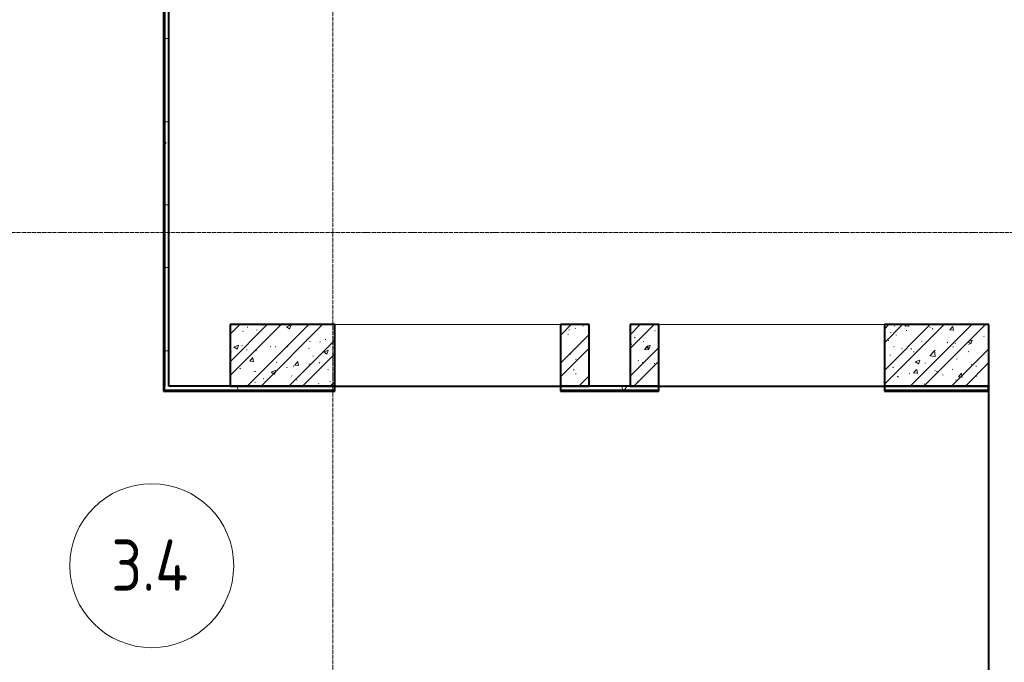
# Model space of a CAD drawing. Header units: millimetres. Extents: x -111 to 116289, y -9307 to 73893.
# Tile 116 of 128: x 84046 to 88848, y 45216 to 48352. Entities that reach past the tile are written whole.
import ezdxf

# ---------------------------------------------------------------- set-up
doc = ezdxf.new("R2010")
doc.units = ezdxf.units.MM
for name, pattern in [('ADSK_Линия сетки', [25, 20, -2.5, 0, -2.5]), ('ADSK_Штриховая_ш3 п1_5', [4.5, 3, -1.5]), ('Штрих_3_1_5_', [4.5, 3, -1.5])]:
    doc.linetypes.add(name, pattern=pattern)
doc.layers.add('_Разделитель помещений_', color=4, linetype='ADSK_Штриховая_ш3 п1_5', lineweight=40, true_color=0x00ffff)
for name, color, linetype, lineweight in [('Марки помещений', 7, 'Continuous', 20), ('Оси', 7, 'Continuous', 9), ('Перекрытия', 7, 'Continuous', 18), ('Стены разрез', 7, 'Continuous', 40), ('Стены штриховка', 7, 'Continuous', 40)]:
    doc.layers.add(name, color=color, linetype=linetype, lineweight=lineweight)
doc.styles.add('GOST Common', font='GOST_Common.ttf', dxfattribs={"width": 0.9, "height": 250})
pattern_1 = [(50, (0, 0), (218.6211678, -19.1267987), [22.86, -251.46]), (355, (0, 0), (-42.2918743, 229.2684153), [18.288, -201.168]), (100.451, (18.22, -1.6), (176.3310746, 210.139632), [19.428, -213.708]), (46.184, (0, 60.96), (325.29495, -50.4516404), [34.29, -377.19]), (96.636, (27.1, 56.76), (284.8830085, 296.912656), [29.142, -320.562]), (351.184, (0, 60.96), (284.8858166, 296.910704), [27.432, -301.752]), (21, (30.48, 45.72), (181.9375257, -122.7183205), [22.86, -251.46]), (326, (30.48, 45.72), (74.1622266, 221.0261817), [18.288, -201.168]), (71.451, (45.64, 35.5), (256.100348, 98.305262), [19.428, -213.708]), (37.5, (0, 0), (3.70638957, 101.46589536), [3.353, -195.377, 3.353, -200.863, -201.93]), (37.5, (0, 0), (3.70638957, 101.46589536), [-402.946, 3.353, -198.577]), (7.5, (0, 0), (80.18357624, 120.2165259), [3.353, -113.081, 3.353, -190.805, -76.962]), (7.5, (0, 0), (80.18357624, 120.2165259), [-310.591, 3.353, -73.609]), (327.5, (-67.97, 0), (162.70864647, -6.87497134), [3.353, -72.847, 3.353, -234.391, -315.468]), (327.5, (-67.97, 0), (162.70864647, -6.87497134), [-313.944, 3.353, -312.115]), (317.5, (-98.45, 0), (177.7546761, 30.511831), [3.353, -95.707, 3.353, -154.534, -224.028]), (317.5, (-98.45, 0), (177.7546761, 30.511831), [-256.946, 3.353, -220.675])]
pattern_2 = [(45, (0, 0), (-101.0278814, 101.0278814), []), (45, (67.35, 0), (-101.0278814, 101.0278814), [])]
pattern_3 = [(0, (0, 0), (406.4, 101.6), [33.528, -271.272, 33.528, -271.272, -1625.6]), (0, (0, 0), (406.4, 101.6), [-609.6, 33.528, -576.072, 33.528, -271.272, -711.2]), (0, (0, 0), (406.4, 101.6), [-1524, 33.528, -169.672, 33.528, -474.472]), (120, (152.4, 50.8), (-291.188181, 301.1527241), [33.528, -271.272, 33.528, -271.272, -1625.6]), (120, (152.4, 50.8), (-291.188181, 301.1527241), [-609.6, 33.528, -576.072, 33.528, -271.272, -711.2]), (120, (152.4, 50.8), (-291.188181, 301.1527241), [-1524, 33.528, -169.672, 33.528, -474.472]), (240, (203.2, 254), (-115.211819, -402.7527241), [33.528, -271.272, 33.528, -271.272, -1625.6]), (240, (203.2, 254), (-115.211819, -402.7527241), [-609.6, 33.528, -576.072, 33.528, -271.272, -711.2]), (240, (203.2, 254), (-115.211819, -402.7527241), [-1524, 33.528, -169.672, 33.528, -474.472])]

# ---------------------------------------------------------------- blocks, each defined once
blk = doc.blocks.new('135_SLK_GD_AR_rvt-1-Оборудование_B2_-11_400__На лист секция 5_-11_400')
at = {"layer": 'Стены разрез', "lineweight": 9, "true_color": 0xaaaaaa}
h = blk.add_hatch(dxfattribs=at)
h.set_pattern_fill('FP_4', color=253, style=0, pattern_type=2)
h.set_pattern_definition(pattern_3)
h.paths.add_polyline_path([(-12994829.7, -9284850.3), (-12994809.7, -9284850.3), (-12994809.7, -9281850.3), (-12994829.7, -9281850.3), (-12994829.7, -9284185.9)])
h = blk.add_hatch(dxfattribs=at)
h.set_pattern_fill('FP_1', color=253, style=0, pattern_type=2)
h.set_pattern_definition(pattern_1)
h.paths.add_polyline_path([(-12993999.7, -9284850.3), (-12993999.7, -9284550.3), (-12994509.7, -9284550.3), (-12994509.7, -9284850.3)])
h = blk.add_hatch(dxfattribs=at)
h.set_pattern_fill('FP_2', color=253, style=0, pattern_type=2)
h.set_pattern_definition(pattern_2)
h.paths.add_polyline_path([(-12993999.7, -9284850.3), (-12993999.7, -9284550.3), (-12994509.7, -9284550.3), (-12994509.7, -9284850.3)])
h = blk.add_hatch(dxfattribs=at)
h.set_pattern_fill('FP_1', color=253, style=0, pattern_type=2)
h.set_pattern_definition(pattern_1)
h.paths.add_polyline_path([(-12992759.7, -9284850.3), (-12992759.7, -9284550.3), (-12992899.7, -9284550.3), (-12992899.7, -9284850.3)])
h = blk.add_hatch(dxfattribs=at)
h.set_pattern_fill('FP_2', color=253, style=0, pattern_type=2)
h.set_pattern_definition(pattern_2)
h.paths.add_polyline_path([(-12992759.7, -9284850.3), (-12992759.7, -9284550.3), (-12992899.7, -9284550.3), (-12992899.7, -9284850.3)])
h = blk.add_hatch(dxfattribs=at)
h.set_pattern_fill('FP_1', color=253, style=0, pattern_type=2)
h.set_pattern_definition(pattern_1)
h.paths.add_polyline_path([(-12992419.7, -9284850.3), (-12992419.7, -9284550.3), (-12992559.7, -9284550.3), (-12992559.7, -9284850.3)])
h = blk.add_hatch(dxfattribs=at)
h.set_pattern_fill('FP_2', color=253, style=0, pattern_type=2)
h.set_pattern_definition(pattern_2)
h.paths.add_polyline_path([(-12992419.7, -9284850.3), (-12992419.7, -9284550.3), (-12992559.7, -9284550.3), (-12992559.7, -9284850.3)])
h = blk.add_hatch(dxfattribs=at)
h.set_pattern_fill('FP_1', color=253, style=0, pattern_type=2)
h.set_pattern_definition(pattern_1)
h.paths.add_polyline_path([(-12990809.7, -9284850.3), (-12990809.7, -9284550.3), (-12991319.7, -9284550.3), (-12991319.7, -9284850.3)])
h = blk.add_hatch(dxfattribs=at)
h.set_pattern_fill('FP_2', color=253, style=0, pattern_type=2)
h.set_pattern_definition(pattern_2)
h.paths.add_polyline_path([(-12990809.7, -9284850.3), (-12990809.7, -9284550.3), (-12991319.7, -9284550.3), (-12991319.7, -9284850.3)])
h = blk.add_hatch(dxfattribs=at)
h.set_pattern_fill('FP_4', color=253, style=0, pattern_type=2)
h.set_pattern_definition(pattern_3)
h.paths.add_polyline_path([(-12990811.7, -9284870.3), (-12990811.7, -9284850.3), (-12991319.7, -9284850.3), (-12991319.7, -9284870.3)])
h.paths.add_polyline_path([(-12992419.7, -9284870.3), (-12992419.7, -9284850.3), (-12992899.7, -9284850.3), (-12992899.7, -9284870.3), (-12992608.7, -9284870.3)])
h.paths.add_polyline_path([(-12993999.7, -9284870.3), (-12993999.7, -9284850.3), (-12994829.7, -9284850.3), (-12994829.7, -9284870.3)])
at = {"layer": '_Разделитель помещений_', "color": 131, "linetype": 'Штрих_3_1_5_', "true_color": 0xaaffff}
for p, q in [((-12993999.7, -9284850.3), (-12992899.7, -9284850.3)), ((-12992419.7, -9284850.3), (-12991319.7, -9284850.3))]:
    blk.add_line(p, q, dxfattribs=at)
at = {"layer": 'Перекрытия', "color": 253, "true_color": 0xaaaaaa}
for p, q in [((-12992899.7, -9284550.3), (-12993999.7, -9284550.3)), ((-12991319.7, -9284550.3), (-12992419.7, -9284550.3)), ((-12990809.7, -9287150.3), (-12990809.7, -9284850.3))]:
    blk.add_line(p, q, dxfattribs=at)
at = {"layer": 'Стены разрез', "color": 253, "true_color": 0xaaaaaa}
for p, q in [((-12994809.7, -9284850.3), (-12994809.7, -9281850.3)), ((-12994834.7, -9281875.3), (-12994834.7, -9284850.3)), ((-12993999.7, -9284550.3), (-12994509.7, -9284550.3)), ((-12994509.7, -9284550.3), (-12994509.7, -9284850.3)), ((-12993999.7, -9284850.3), (-12993999.7, -9284550.3)), ((-12992759.7, -9284550.3), (-12992899.7, -9284550.3)), ((-12992899.7, -9284550.3), (-12992899.7, -9284850.3)), ((-12992759.7, -9284850.3), (-12992759.7, -9284550.3)), ((-12992419.7, -9284550.3), (-12992559.7, -9284550.3)), ((-12992559.7, -9284550.3), (-12992559.7, -9284850.3)), ((-12992419.7, -9284850.3), (-12992419.7, -9284550.3)), ((-12990809.7, -9284550.3), (-12991319.7, -9284550.3)), ((-12991319.7, -9284550.3), (-12991319.7, -9284850.3)), ((-12990809.7, -9284850.3), (-12990809.7, -9284550.3)), ((-12994834.7, -9284850.3), (-12994834.7, -9284870.3)), ((-12994834.7, -9284870.3), (-12994834.7, -9284875.3)), ((-12994834.7, -9284875.3), (-12993999.7, -9284875.3)), ((-12993999.7, -9284850.3), (-12994809.7, -9284850.3)), ((-12994509.7, -9284850.3), (-12993999.7, -9284850.3)), ((-12993999.7, -9284875.3), (-12993999.7, -9284850.3)), ((-12992899.7, -9284850.3), (-12992759.7, -9284850.3)), ((-12992419.7, -9284850.3), (-12992899.7, -9284850.3)), ((-12992899.7, -9284850.3), (-12992899.7, -9284875.3)), ((-12992899.7, -9284875.3), (-12992419.7, -9284875.3)), ((-12992559.7, -9284850.3), (-12992419.7, -9284850.3)), ((-12992419.7, -9284875.3), (-12992419.7, -9284850.3)), ((-12991319.7, -9284850.3), (-12990809.7, -9284850.3)), ((-12990811.7, -9284850.3), (-12991319.7, -9284850.3)), ((-12991319.7, -9284850.3), (-12991319.7, -9284875.3)), ((-12991319.7, -9284875.3), (-12990811.7, -9284875.3)), ((-12990809.7, -9284850.3), (-12990811.7, -9284850.3)), ((-12990811.7, -9284875.3), (-12990811.7, -9287125.3)), ((-12990809.7, -9287125.3), (-12990809.7, -9284850.3))]:
    blk.add_line(p, q, dxfattribs=at)
at = {"layer": 'Стены штриховка', "color": 253, "true_color": 0xaaaaaa}
for p, q in [((-12994829.7, -9281870.3), (-12994829.7, -9284850.3)), ((-12994829.7, -9284870.3), (-12994829.7, -9284850.3)), ((-12994829.7, -9284870.3), (-12993999.7, -9284870.3)), ((-12992899.7, -9284870.3), (-12992419.7, -9284870.3)), ((-12991319.7, -9284870.3), (-12990811.7, -9284870.3)), ((-12990811.7, -9284870.3), (-12990811.7, -9284850.3))]:
    blk.add_line(p, q, dxfattribs=at)
blk = doc.blocks.new('ADSK_Марка_Помещение_ДваЗначения - Номер Площадь-619308-Оборудование_B2_-11_400__На лист секция 5_-11_400')
at = {"layer": 'Марки помещений'}
blk.add_circle((0, 0), 4, dxfattribs=at)
blk = doc.blocks.new('A$Cffbd38bb')
at = {"layer": 'Оси', "color": 253, "linetype": 'ADSK_Линия сетки', "true_color": 0xaaaaaa}
for p, q in [((83767.4, 800), (83767.4, 71114.3)), ((106567.3, 46229.5), (800, 46229.5))]:
    blk.add_line(p, q, dxfattribs=at)
at = {"lineweight": 5}
blk.add_blockref('135_SLK_GD_AR_rvt-1-Оборудование_B2_-11_400__На лист секция 5_-11_400', (13077777.1, 9330329.8), dxfattribs=at)
at = {"layer": 'Марки помещений', "xscale": 99.99999999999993, "yscale": 99.99999999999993, "zscale": 99.99999999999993}
blk.add_blockref('ADSK_Марка_Помещение_ДваЗначения - Номер Площадь-619308-Оборудование_B2_-11_400__На лист секция 5_-11_400', (82884.7, 44603.3), dxfattribs=at)
at = {"layer": 'Марки помещений', "lineweight": 9, "insert": (82687.2, 44731), "char_height": 250, "width": 490.633, "attachment_point": 1, "style": 'GOST Common'}
blk.add_mtext('3.4', dxfattribs=at)

msp = doc.modelspace()

# ---------------------------------------------------------------- block references
msp.add_blockref('A$Cffbd38bb', (1805.7, 1084))

doc.saveas('drawing.dxf')
